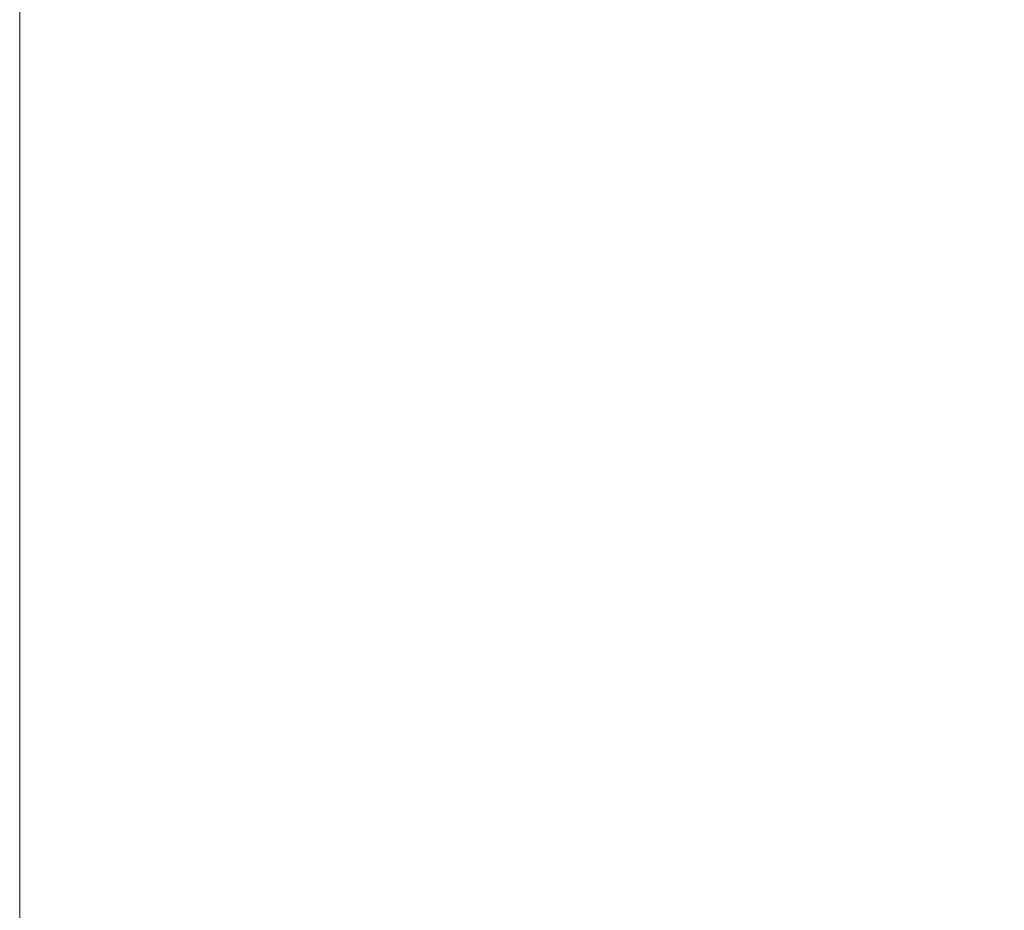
# Model space of a CAD drawing. Header units: inches. Extents: x -540 to -144, y -124 to 30.
# Tile 2 of 256: x -539.555 to -538.779, y 26.148 to 26.85. Entities that reach past the tile are written whole.
import ezdxf

# ---------------------------------------------------------------- set-up
doc = ezdxf.new("R2010")
doc.units = ezdxf.units.IN
doc.header["$MEASUREMENT"] = 0
doc.layers.add('A-FLOR-HRAL', color=1, linetype='Continuous', lineweight=9)

# ---------------------------------------------------------------- blocks, each defined once
blk = doc.blocks.new('Railing - 4_ x 4_-260334-_3D_')
at = {"layer": 'A-FLOR-HRAL'}
mesh = blk.add_polyface(dxfattribs=at)
corners = [(2, 2, 29), (2, 2), (-2, 2), (-2, 2, 29)]
mesh.append_faces([[corners[k] for k in face] for face in [(2, 3, 0, 1)]])
mesh = blk.add_polyface(dxfattribs=at)
corners = [(-2, 2), (2, 2), (2, -2), (-2, -2)]
mesh.append_faces([[corners[k] for k in face] for face in [(0, 1, 2, 3)]])
mesh = blk.add_polyface(dxfattribs=at)
corners = [(2, 2, 29), (-2, 2, 29), (-2, -2, 29), (2, -2, 29)]
mesh.append_faces([[corners[k] for k in face] for face in [(3, 0, 1, 2)]])
blk = doc.blocks.new('Railing - Railing-223665-_3D_')
at = {"rotation": 89.99999999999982}
blk.add_blockref('Railing - 4_ x 4_-260334-_3D_', (-537.55511, 27.36772), dxfattribs=at)
at = {"layer": 'A-FLOR-HRAL'}
mesh = blk.add_polyface(dxfattribs=at)
corners = [(-539.5551, 24.36772, 30), (-539.5551, 30.36772, 30), (-539.5551, 30.36772, 29), (-539.5551, 24.36772, 29)]
mesh.append_faces([[corners[k] for k in face] for face in [(2, 3, 0, 1)]])
mesh = blk.add_polyface(dxfattribs=at)
corners = [(-539.5551, 30.36772, 30), (-539.5551, 24.36772, 30), (-398.5551, 24.36772, 30), (-392.5551, 30.36772, 30)]
mesh.append_faces([[corners[k] for k in face] for face in [(0, 1, 2, 3)]])
mesh = blk.add_polyface(dxfattribs=at)
corners = [(-539.5551, 24.36772, 29), (-539.5551, 30.36772, 29), (-392.5551, 30.36772, 29), (-398.5551, 24.36772, 29)]
mesh.append_faces([[corners[k] for k in face] for face in [(3, 0, 1, 2)]])

msp = doc.modelspace()

# ---------------------------------------------------------------- block references
at = {"layer": 'A-FLOR-HRAL'}
msp.add_blockref('Railing - Railing-223665-_3D_', (0, 0), dxfattribs=at)

doc.saveas('drawing.dxf')
